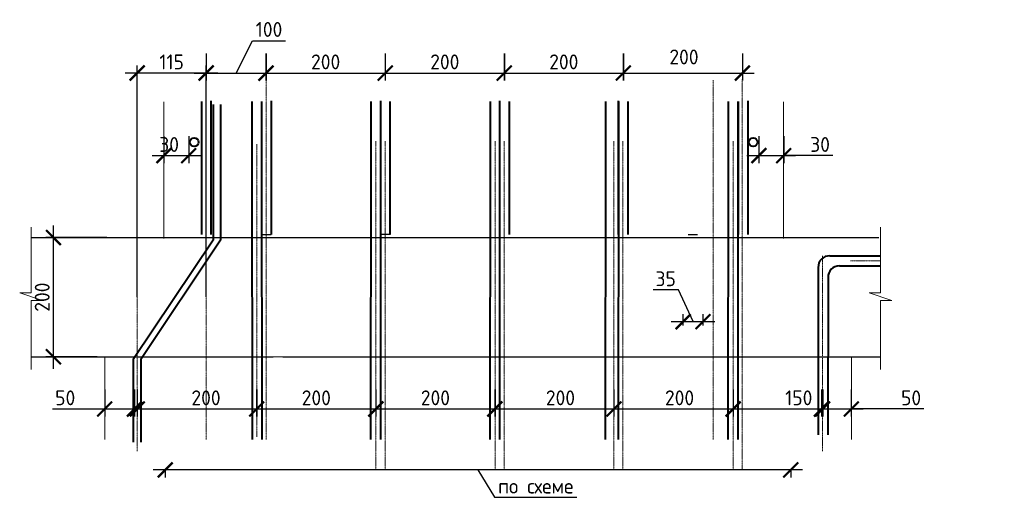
# Model space of a CAD drawing. Header units: millimetres. Extents: x 263826 to 1718326, y -423071 to 70137.
# Tile 8 of 256: x 290488 to 307006, y -257175 to -248980. Entities that reach past the tile are written whole.
import ezdxf

# ---------------------------------------------------------------- set-up
doc = ezdxf.new("R2010")
doc.units = ezdxf.units.MM
doc.linetypes.add('CENTER2', pattern=[28.575, 19.05, -3.175, 3.175, -3.175])
doc.layers.add('РАЗМЕРЫ', color=1, linetype='Continuous', lineweight=9)
doc.styles.add('GOST-2.304_Type-B', font='GOST_Common.ttf')
doc.dimstyles.new('СПДС', dxfattribs={"dimscale": 100, "dimtxt": 2.5, "dimasz": 2.5, "dimexe": 1.25, "dimexo": 0, "dimtad": 1, "dimdec": 0, "dimtxsty": 'GOST-2.304_Type-B', "dimblk": 'ARCHTICK', "dimcen": 2.5, "dimdle": 2, "dimadec": 0, "dimazin": 2, "dimtfac": 0.75, "dimtdec": 0, "dimtmove": 1, "dimatfit": 3, "dimfxl": 1, "dimtolj": 1, "dimarcsym": 1})

# ---------------------------------------------------------------- blocks, each defined once
blk = doc.blocks.new('_ArchTick')
at = {"color": 0, "linetype": 'ByBlock', "const_width": 0.15}
blk.add_lwpolyline([(-0.5, -0.5), (0.5, 0.5)], dxfattribs=at)
blk = doc.blocks.new('*D3508')
at = {"layer": 'DEFPOINTS', "color": 0, "lineweight": 0, "transparency": 16777216}
for p in [(291054, -252633), (291949, -252633, -3100), (291790, -254633, -3100)]:
    blk.add_point(p, dxfattribs=at)
at = {"layer": 'РАЗМЕРЫ', "color": 0, "lineweight": -2, "transparency": 16777216}
for p, q in [((291054, -254833), (291054, -252433)), ((291949, -252633), (290929, -252633)), ((291790, -254633), (290929, -254633))]:
    blk.add_line(p, q, dxfattribs=at)
at = {"layer": 'РАЗМЕРЫ', "color": 0, "lineweight": -2, "transparency": 16777216, "xscale": 250, "yscale": 250, "zscale": 250}
for p, rotation in [((291054, -252633), 90), ((291054, -254633), 270)]:
    blk.add_blockref('_ArchTick', p, dxfattribs=dict(at, rotation=rotation))
at = {"layer": 'РАЗМЕРЫ', "color": 0, "lineweight": 0, "transparency": 16777216, "insert": (290866, -253633), "char_height": 250, "attachment_point": 5, "rotation": 90, "style": 'GOST-2.304_Type-B'}
blk.add_mtext('\\A1;200', dxfattribs=at)
blk = doc.blocks.new('*D3509')
at = {"layer": 'DEFPOINTS', "color": 0, "lineweight": 0, "transparency": 16777216}
for p in [(292908, -250935, -3100), (293323, -250935, -3100), (293323, -251260)]:
    blk.add_point(p, dxfattribs=at)
at = {"layer": 'РАЗМЕРЫ', "color": 0, "lineweight": -2, "transparency": 16777216}
for p, q in [((292908, -250935), (292908, -251385)), ((293323, -250935), (293323, -251385)), ((292708, -251260), (293523, -251260))]:
    blk.add_line(p, q, dxfattribs=at)
at = {"layer": 'РАЗМЕРЫ', "color": 0, "lineweight": -2, "transparency": 16777216, "xscale": 250, "yscale": 250, "zscale": 250, "rotation": 180}
blk.add_blockref('_ArchTick', (292908, -251260), dxfattribs=at)
at = {"layer": 'РАЗМЕРЫ', "color": 0, "lineweight": -2, "transparency": 16777216, "xscale": 250, "yscale": 250, "zscale": 250}
blk.add_blockref('_ArchTick', (293323, -251260), dxfattribs=at)
at = {"layer": 'РАЗМЕРЫ', "color": 0, "lineweight": 0, "transparency": 16777216, "insert": (292995, -251073), "char_height": 250, "attachment_point": 5, "style": 'GOST-2.304_Type-B'}
blk.add_mtext('\\A1;30', dxfattribs=at)
blk = doc.blocks.new('*D3510')
at = {"layer": 'DEFPOINTS', "color": 0, "lineweight": 0, "transparency": 16777216}
for p in [(291915, -255184, -3100), (292415, -255184, -6200), (292415, -255509)]:
    blk.add_point(p, dxfattribs=at)
at = {"layer": 'РАЗМЕРЫ', "color": 0, "lineweight": -2, "transparency": 16777216}
for p, q in [((291915, -255184), (291915, -255634)), ((292415, -255184), (292415, -255634)), ((291040, -255509), (291915, -255509)), ((291715, -255509), (292615, -255509))]:
    blk.add_line(p, q, dxfattribs=at)
at = {"layer": 'РАЗМЕРЫ', "color": 0, "lineweight": -2, "transparency": 16777216, "xscale": 250, "yscale": 250, "zscale": 250, "rotation": 180}
blk.add_blockref('_ArchTick', (291915, -255509), dxfattribs=at)
at = {"layer": 'РАЗМЕРЫ', "color": 0, "lineweight": -2, "transparency": 16777216, "xscale": 250, "yscale": 250, "zscale": 250}
blk.add_blockref('_ArchTick', (292415, -255509), dxfattribs=at)
at = {"layer": 'РАЗМЕРЫ', "color": 0, "lineweight": 0, "transparency": 16777216, "insert": (291252, -255322), "char_height": 250, "attachment_point": 5, "style": 'GOST-2.304_Type-B'}
blk.add_mtext('\\A1;50', dxfattribs=at)
blk = doc.blocks.new('*D3511')
at = {"layer": 'DEFPOINTS', "color": 0, "lineweight": 0, "transparency": 16777216}
for p in [(292929, -256531), (292929, -256531), (303423, -256531)]:
    blk.add_point(p, dxfattribs=at)
at = {"layer": 'РАЗМЕРЫ', "color": 0, "lineweight": -2, "transparency": 16777216}
for p, q in [((303623, -256531), (292729, -256531)), ((292929, -256531), (292929, -256656)), ((298176, -256531), (298452, -256989)), ((303423, -256531), (303423, -256656)), ((298452, -256989), (299837, -256989))]:
    blk.add_line(p, q, dxfattribs=at)
at = {"layer": 'РАЗМЕРЫ', "color": 0, "lineweight": -2, "transparency": 16777216, "xscale": 250, "yscale": 250, "zscale": 250, "rotation": 180}
blk.add_blockref('_ArchTick', (292929, -256531), dxfattribs=at)
at = {"layer": 'РАЗМЕРЫ', "color": 0, "lineweight": -2, "transparency": 16777216, "xscale": 250, "yscale": 250, "zscale": 250}
blk.add_blockref('_ArchTick', (303423, -256531), dxfattribs=at)
at = {"layer": 'РАЗМЕРЫ', "color": 0, "lineweight": 0, "transparency": 16777216, "insert": (299145, -256802), "char_height": 250, "attachment_point": 5, "style": 'GOST-2.304_Type-B'}
blk.add_mtext('\\A1;по схеме', dxfattribs=at)
blk = doc.blocks.new('*D3512')
at = {"layer": 'DEFPOINTS', "color": 0, "lineweight": 0, "transparency": 16777216}
for p in [(296463, -255184, -3100), (298462, -255184, -6200), (298462, -255509)]:
    blk.add_point(p, dxfattribs=at)
at = {"layer": 'РАЗМЕРЫ', "color": 0, "lineweight": -2, "transparency": 16777216}
for p, q in [((296463, -255184), (296463, -255634)), ((298462, -255184), (298462, -255634)), ((296263, -255509), (298662, -255509))]:
    blk.add_line(p, q, dxfattribs=at)
at = {"layer": 'РАЗМЕРЫ', "color": 0, "lineweight": -2, "transparency": 16777216, "xscale": 250, "yscale": 250, "zscale": 250, "rotation": 180}
blk.add_blockref('_ArchTick', (296463, -255509), dxfattribs=at)
at = {"layer": 'РАЗМЕРЫ', "color": 0, "lineweight": -2, "transparency": 16777216, "xscale": 250, "yscale": 250, "zscale": 250}
blk.add_blockref('_ArchTick', (298462, -255509), dxfattribs=at)
at = {"layer": 'РАЗМЕРЫ', "color": 0, "lineweight": 0, "transparency": 16777216, "insert": (297462, -255322), "char_height": 250, "attachment_point": 5, "style": 'GOST-2.304_Type-B'}
blk.add_mtext('\\A1;200', dxfattribs=at)
blk = doc.blocks.new('*D3513')
at = {"layer": 'DEFPOINTS', "color": 0, "lineweight": 0, "transparency": 16777216}
for p in [(298460, -255184, -3100), (300458, -255184, -6200), (300458, -255509)]:
    blk.add_point(p, dxfattribs=at)
at = {"layer": 'РАЗМЕРЫ', "color": 0, "lineweight": -2, "transparency": 16777216}
for p, q in [((298460, -255184), (298460, -255634)), ((300458, -255184), (300458, -255634)), ((298260, -255509), (300658, -255509))]:
    blk.add_line(p, q, dxfattribs=at)
at = {"layer": 'РАЗМЕРЫ', "color": 0, "lineweight": -2, "transparency": 16777216, "xscale": 250, "yscale": 250, "zscale": 250, "rotation": 180}
blk.add_blockref('_ArchTick', (298460, -255509), dxfattribs=at)
at = {"layer": 'РАЗМЕРЫ', "color": 0, "lineweight": -2, "transparency": 16777216, "xscale": 250, "yscale": 250, "zscale": 250}
blk.add_blockref('_ArchTick', (300458, -255509), dxfattribs=at)
at = {"layer": 'РАЗМЕРЫ', "color": 0, "lineweight": 0, "transparency": 16777216, "insert": (299560, -255322), "char_height": 250, "attachment_point": 5, "style": 'GOST-2.304_Type-B'}
blk.add_mtext('\\A1;200', dxfattribs=at)
blk = doc.blocks.new('*D3514')
at = {"layer": 'DEFPOINTS', "color": 0, "lineweight": 0, "transparency": 16777216}
for p in [(294465, -255184, -3100), (296463, -255184, -6200), (296463, -255509)]:
    blk.add_point(p, dxfattribs=at)
at = {"layer": 'РАЗМЕРЫ', "color": 0, "lineweight": -2, "transparency": 16777216}
for p, q in [((294465, -255184), (294465, -255634)), ((296463, -255184), (296463, -255634)), ((294265, -255509), (296663, -255509))]:
    blk.add_line(p, q, dxfattribs=at)
at = {"layer": 'РАЗМЕРЫ', "color": 0, "lineweight": -2, "transparency": 16777216, "xscale": 250, "yscale": 250, "zscale": 250, "rotation": 180}
blk.add_blockref('_ArchTick', (294465, -255509), dxfattribs=at)
at = {"layer": 'РАЗМЕРЫ', "color": 0, "lineweight": -2, "transparency": 16777216, "xscale": 250, "yscale": 250, "zscale": 250}
blk.add_blockref('_ArchTick', (296463, -255509), dxfattribs=at)
at = {"layer": 'РАЗМЕРЫ', "color": 0, "lineweight": 0, "transparency": 16777216, "insert": (295464, -255322), "char_height": 250, "attachment_point": 5, "style": 'GOST-2.304_Type-B'}
blk.add_mtext('\\A1;200', dxfattribs=at)
blk = doc.blocks.new('*D3515')
at = {"layer": 'DEFPOINTS', "color": 0, "lineweight": 0, "transparency": 16777216}
for p in [(292461, -255184, -3100), (294463, -255184, -6200), (294463, -255509)]:
    blk.add_point(p, dxfattribs=at)
at = {"layer": 'РАЗМЕРЫ', "color": 0, "lineweight": -2, "transparency": 16777216}
for p, q in [((292461, -255184), (292461, -255634)), ((294463, -255184), (294463, -255634)), ((292261, -255509), (294663, -255509))]:
    blk.add_line(p, q, dxfattribs=at)
at = {"layer": 'РАЗМЕРЫ', "color": 0, "lineweight": -2, "transparency": 16777216, "xscale": 250, "yscale": 250, "zscale": 250, "rotation": 180}
blk.add_blockref('_ArchTick', (292461, -255509), dxfattribs=at)
at = {"layer": 'РАЗМЕРЫ', "color": 0, "lineweight": -2, "transparency": 16777216, "xscale": 250, "yscale": 250, "zscale": 250}
blk.add_blockref('_ArchTick', (294463, -255509), dxfattribs=at)
at = {"layer": 'РАЗМЕРЫ', "color": 0, "lineweight": 0, "transparency": 16777216, "insert": (293614, -255322), "char_height": 250, "attachment_point": 5, "style": 'GOST-2.304_Type-B'}
blk.add_mtext('\\A1;200', dxfattribs=at)
blk = doc.blocks.new('*D3516')
at = {"layer": 'DEFPOINTS', "color": 0, "lineweight": 0, "transparency": 16777216}
for p in [(296621, -249550, -3100), (298619, -249550, -6200), (298619, -249875)]:
    blk.add_point(p, dxfattribs=at)
at = {"layer": 'РАЗМЕРЫ', "color": 0, "lineweight": -2, "transparency": 16777216}
for p, q in [((296621, -249550), (296621, -250000)), ((298619, -249550), (298619, -250000)), ((296421, -249875), (298819, -249875))]:
    blk.add_line(p, q, dxfattribs=at)
at = {"layer": 'РАЗМЕРЫ', "color": 0, "lineweight": -2, "transparency": 16777216, "xscale": 250, "yscale": 250, "zscale": 250, "rotation": 180}
blk.add_blockref('_ArchTick', (296621, -249875), dxfattribs=at)
at = {"layer": 'РАЗМЕРЫ', "color": 0, "lineweight": -2, "transparency": 16777216, "xscale": 250, "yscale": 250, "zscale": 250}
blk.add_blockref('_ArchTick', (298619, -249875), dxfattribs=at)
at = {"layer": 'РАЗМЕРЫ', "color": 0, "lineweight": 0, "transparency": 16777216, "insert": (297620, -249688), "char_height": 250, "attachment_point": 5, "style": 'GOST-2.304_Type-B'}
blk.add_mtext('\\A1;200', dxfattribs=at)
blk = doc.blocks.new('*D3517')
at = {"layer": 'DEFPOINTS', "color": 0, "lineweight": 0, "transparency": 16777216}
for p in [(298617, -249550, -3100), (300615, -249550, -6200), (300615, -249875)]:
    blk.add_point(p, dxfattribs=at)
at = {"layer": 'РАЗМЕРЫ', "color": 0, "lineweight": -2, "transparency": 16777216}
for p, q in [((298617, -249550), (298617, -250000)), ((300615, -249550), (300615, -250000)), ((298417, -249875), (300815, -249875))]:
    blk.add_line(p, q, dxfattribs=at)
at = {"layer": 'РАЗМЕРЫ', "color": 0, "lineweight": -2, "transparency": 16777216, "xscale": 250, "yscale": 250, "zscale": 250, "rotation": 180}
blk.add_blockref('_ArchTick', (298617, -249875), dxfattribs=at)
at = {"layer": 'РАЗМЕРЫ', "color": 0, "lineweight": -2, "transparency": 16777216, "xscale": 250, "yscale": 250, "zscale": 250}
blk.add_blockref('_ArchTick', (300615, -249875), dxfattribs=at)
at = {"layer": 'РАЗМЕРЫ', "color": 0, "lineweight": 0, "transparency": 16777216, "insert": (299616, -249688), "char_height": 250, "attachment_point": 5, "style": 'GOST-2.304_Type-B'}
blk.add_mtext('\\A1;200', dxfattribs=at)
blk = doc.blocks.new('*D3518')
at = {"layer": 'DEFPOINTS', "color": 0, "lineweight": 0, "transparency": 16777216}
for p in [(294622, -249550, -3100), (296620, -249550, -6200), (296620, -249875)]:
    blk.add_point(p, dxfattribs=at)
at = {"layer": 'РАЗМЕРЫ', "color": 0, "lineweight": -2, "transparency": 16777216}
for p, q in [((294622, -249550), (294622, -250000)), ((296620, -249550), (296620, -250000)), ((294422, -249875), (296820, -249875))]:
    blk.add_line(p, q, dxfattribs=at)
at = {"layer": 'РАЗМЕРЫ', "color": 0, "lineweight": -2, "transparency": 16777216, "xscale": 250, "yscale": 250, "zscale": 250, "rotation": 180}
blk.add_blockref('_ArchTick', (294622, -249875), dxfattribs=at)
at = {"layer": 'РАЗМЕРЫ', "color": 0, "lineweight": -2, "transparency": 16777216, "xscale": 250, "yscale": 250, "zscale": 250}
blk.add_blockref('_ArchTick', (296620, -249875), dxfattribs=at)
at = {"layer": 'РАЗМЕРЫ', "color": 0, "lineweight": 0, "transparency": 16777216, "insert": (295621, -249688), "char_height": 250, "attachment_point": 5, "style": 'GOST-2.304_Type-B'}
blk.add_mtext('\\A1;200', dxfattribs=at)
blk = doc.blocks.new('*D3519')
at = {"layer": 'DEFPOINTS', "color": 0, "lineweight": 0, "transparency": 16777216}
for p in [(302889, -250935, -3100), (303305, -250935, -3100), (303305, -251260)]:
    blk.add_point(p, dxfattribs=at)
at = {"layer": 'РАЗМЕРЫ', "color": 0, "lineweight": -2, "transparency": 16777216}
for p, q in [((302889, -250935), (302889, -251385)), ((303305, -250935), (303305, -251385)), ((302689, -251260), (303505, -251260)), ((304127, -251260), (303305, -251260))]:
    blk.add_line(p, q, dxfattribs=at)
at = {"layer": 'РАЗМЕРЫ', "color": 0, "lineweight": -2, "transparency": 16777216, "xscale": 250, "yscale": 250, "zscale": 250, "rotation": 180}
blk.add_blockref('_ArchTick', (302889, -251260), dxfattribs=at)
at = {"layer": 'РАЗМЕРЫ', "color": 0, "lineweight": -2, "transparency": 16777216, "xscale": 250, "yscale": 250, "zscale": 250}
blk.add_blockref('_ArchTick', (303305, -251260), dxfattribs=at)
at = {"layer": 'РАЗМЕРЫ', "color": 0, "lineweight": 0, "transparency": 16777216, "insert": (303915, -251073), "char_height": 250, "attachment_point": 5, "style": 'GOST-2.304_Type-B'}
blk.add_mtext('\\A1;30', dxfattribs=at)
blk = doc.blocks.new('*D3520')
at = {"layer": 'DEFPOINTS', "color": 0, "lineweight": 0, "transparency": 16777216}
for p in [(301618, -254110), (301952, -254044), (301952, -254110)]:
    blk.add_point(p, dxfattribs=at)
at = {"layer": 'РАЗМЕРЫ', "color": 0, "lineweight": -2, "transparency": 16777216}
for p, q in [((301538, -253513), (301113, -253513)), ((301785, -254044), (301538, -253513)), ((301618, -254110), (301618, -253919)), ((301952, -254110), (301952, -253919)), ((301418, -254044), (302152, -254044))]:
    blk.add_line(p, q, dxfattribs=at)
at = {"layer": 'РАЗМЕРЫ', "color": 0, "lineweight": -2, "transparency": 16777216, "xscale": 250, "yscale": 250, "zscale": 250, "rotation": 180}
blk.add_blockref('_ArchTick', (301618, -254044), dxfattribs=at)
at = {"layer": 'РАЗМЕРЫ', "color": 0, "lineweight": -2, "transparency": 16777216, "xscale": 250, "yscale": 250, "zscale": 250}
blk.add_blockref('_ArchTick', (301952, -254044), dxfattribs=at)
at = {"layer": 'РАЗМЕРЫ', "color": 0, "lineweight": 0, "transparency": 16777216, "insert": (301325, -253325), "char_height": 250, "attachment_point": 5, "style": 'GOST-2.304_Type-B'}
blk.add_mtext('\\A1;35', dxfattribs=at)
blk = doc.blocks.new('*D3521')
at = {"layer": 'DEFPOINTS', "color": 0, "lineweight": 0, "transparency": 16777216}
for p in [(303939, -255184, -3100), (304439, -255184, -6200), (304439, -255509)]:
    blk.add_point(p, dxfattribs=at)
at = {"layer": 'РАЗМЕРЫ', "color": 0, "lineweight": -2, "transparency": 16777216}
for p, q in [((303939, -255184), (303939, -255634)), ((304439, -255184), (304439, -255634)), ((303739, -255509), (304639, -255509)), ((305654, -255509), (304439, -255509))]:
    blk.add_line(p, q, dxfattribs=at)
at = {"layer": 'РАЗМЕРЫ', "color": 0, "lineweight": -2, "transparency": 16777216, "xscale": 250, "yscale": 250, "zscale": 250, "rotation": 180}
blk.add_blockref('_ArchTick', (303939, -255509), dxfattribs=at)
at = {"layer": 'РАЗМЕРЫ', "color": 0, "lineweight": -2, "transparency": 16777216, "xscale": 250, "yscale": 250, "zscale": 250}
blk.add_blockref('_ArchTick', (304439, -255509), dxfattribs=at)
at = {"layer": 'РАЗМЕРЫ', "color": 0, "lineweight": 0, "transparency": 16777216, "insert": (305442, -255322), "char_height": 250, "attachment_point": 5, "style": 'GOST-2.304_Type-B'}
blk.add_mtext('\\A1;50', dxfattribs=at)
blk = doc.blocks.new('*D3522')
at = {"layer": 'DEFPOINTS', "color": 0, "lineweight": 0, "transparency": 16777216}
for p in [(293617, -249550, -3100), (294619, -249550, -6200), (294619, -249875)]:
    blk.add_point(p, dxfattribs=at)
at = {"layer": 'РАЗМЕРЫ', "color": 0, "lineweight": -2, "transparency": 16777216}
for p, q in [((294118, -249875), (294396, -249332)), ((294396, -249332), (294946, -249332)), ((293617, -249550), (293617, -250000)), ((294619, -249550), (294619, -250000)), ((293417, -249875), (294819, -249875))]:
    blk.add_line(p, q, dxfattribs=at)
at = {"layer": 'РАЗМЕРЫ', "color": 0, "lineweight": -2, "transparency": 16777216, "xscale": 250, "yscale": 250, "zscale": 250, "rotation": 180}
blk.add_blockref('_ArchTick', (293617, -249875), dxfattribs=at)
at = {"layer": 'РАЗМЕРЫ', "color": 0, "lineweight": -2, "transparency": 16777216, "xscale": 250, "yscale": 250, "zscale": 250}
blk.add_blockref('_ArchTick', (294619, -249875), dxfattribs=at)
at = {"layer": 'РАЗМЕРЫ', "color": 0, "lineweight": 0, "transparency": 16777216, "insert": (294671, -249144), "char_height": 250, "attachment_point": 5, "style": 'GOST-2.304_Type-B'}
blk.add_mtext('\\A1;100', dxfattribs=at)
blk = doc.blocks.new('*D3523')
at = {"layer": 'DEFPOINTS', "color": 0, "lineweight": 0, "transparency": 16777216}
for p in [(300458, -255184, -3100), (302456, -255184, -6200), (302456, -255509)]:
    blk.add_point(p, dxfattribs=at)
at = {"layer": 'РАЗМЕРЫ', "color": 0, "lineweight": -2, "transparency": 16777216}
for p, q in [((300458, -255184), (300458, -255634)), ((302456, -255184), (302456, -255634)), ((300258, -255509), (302656, -255509))]:
    blk.add_line(p, q, dxfattribs=at)
at = {"layer": 'РАЗМЕРЫ', "color": 0, "lineweight": -2, "transparency": 16777216, "xscale": 250, "yscale": 250, "zscale": 250, "rotation": 180}
blk.add_blockref('_ArchTick', (300458, -255509), dxfattribs=at)
at = {"layer": 'РАЗМЕРЫ', "color": 0, "lineweight": -2, "transparency": 16777216, "xscale": 250, "yscale": 250, "zscale": 250}
blk.add_blockref('_ArchTick', (302456, -255509), dxfattribs=at)
at = {"layer": 'РАЗМЕРЫ', "color": 0, "lineweight": 0, "transparency": 16777216, "insert": (301558, -255322), "char_height": 250, "attachment_point": 5, "style": 'GOST-2.304_Type-B'}
blk.add_mtext('\\A1;200', dxfattribs=at)
blk = doc.blocks.new('*D3524')
at = {"layer": 'DEFPOINTS', "color": 0, "lineweight": 0, "transparency": 16777216}
for p in [(300614, -249550, -3100), (302612, -249550, -6200), (302612, -249875)]:
    blk.add_point(p, dxfattribs=at)
at = {"layer": 'РАЗМЕРЫ', "color": 0, "lineweight": -2, "transparency": 16777216}
for p, q in [((300614, -249550), (300614, -250000)), ((302612, -249550), (302612, -250000)), ((300414, -249875), (302812, -249875))]:
    blk.add_line(p, q, dxfattribs=at)
at = {"layer": 'РАЗМЕРЫ', "color": 0, "lineweight": -2, "transparency": 16777216, "xscale": 250, "yscale": 250, "zscale": 250, "rotation": 180}
blk.add_blockref('_ArchTick', (300614, -249875), dxfattribs=at)
at = {"layer": 'РАЗМЕРЫ', "color": 0, "lineweight": -2, "transparency": 16777216, "xscale": 250, "yscale": 250, "zscale": 250}
blk.add_blockref('_ArchTick', (302612, -249875), dxfattribs=at)
at = {"layer": 'РАЗМЕРЫ', "color": 0, "lineweight": 0, "transparency": 16777216, "insert": (301632, -249605), "char_height": 250, "attachment_point": 5, "style": 'GOST-2.304_Type-B'}
blk.add_mtext('\\A1;200', dxfattribs=at)
blk = doc.blocks.new('*D3525')
at = {"layer": 'DEFPOINTS', "color": 0, "lineweight": 0, "transparency": 16777216}
for p in [(292459, -249875), (292459, -253630, 3100), (293614, -253630)]:
    blk.add_point(p, dxfattribs=at)
at = {"layer": 'РАЗМЕРЫ', "color": 0, "lineweight": -2, "transparency": 16777216}
for p, q in [((293814, -249875), (292259, -249875)), ((292459, -253630), (292459, -249750)), ((293614, -253630), (293614, -249750))]:
    blk.add_line(p, q, dxfattribs=at)
at = {"layer": 'РАЗМЕРЫ', "color": 0, "lineweight": -2, "transparency": 16777216, "xscale": 250, "yscale": 250, "zscale": 250, "rotation": 180}
blk.add_blockref('_ArchTick', (292459, -249875), dxfattribs=at)
at = {"layer": 'РАЗМЕРЫ', "color": 0, "lineweight": -2, "transparency": 16777216, "xscale": 250, "yscale": 250, "zscale": 250}
blk.add_blockref('_ArchTick', (293614, -249875), dxfattribs=at)
at = {"layer": 'РАЗМЕРЫ', "color": 0, "lineweight": 0, "transparency": 16777216, "insert": (293037, -249688), "char_height": 250, "attachment_point": 5, "style": 'GOST-2.304_Type-B'}
blk.add_mtext('\\A1;115', dxfattribs=at)
blk = doc.blocks.new('*D3526')
at = {"layer": 'DEFPOINTS', "color": 0, "lineweight": 0, "transparency": 16777216}
for p in [(302457, -255184, -3100), (303959, -255184, -6200), (303959, -255509)]:
    blk.add_point(p, dxfattribs=at)
at = {"layer": 'РАЗМЕРЫ', "color": 0, "lineweight": -2, "transparency": 16777216}
for p, q in [((302457, -255184), (302457, -255634)), ((303959, -255184), (303959, -255634)), ((302257, -255509), (304159, -255509))]:
    blk.add_line(p, q, dxfattribs=at)
at = {"layer": 'РАЗМЕРЫ', "color": 0, "lineweight": -2, "transparency": 16777216, "xscale": 250, "yscale": 250, "zscale": 250, "rotation": 180}
blk.add_blockref('_ArchTick', (302457, -255509), dxfattribs=at)
at = {"layer": 'РАЗМЕРЫ', "color": 0, "lineweight": -2, "transparency": 16777216, "xscale": 250, "yscale": 250, "zscale": 250}
blk.add_blockref('_ArchTick', (303959, -255509), dxfattribs=at)
at = {"layer": 'РАЗМЕРЫ', "color": 0, "lineweight": 0, "transparency": 16777216, "insert": (303558, -255322), "char_height": 250, "attachment_point": 5, "style": 'GOST-2.304_Type-B'}
blk.add_mtext('\\A1;150', dxfattribs=at)

msp = doc.modelspace()

# ---------------------------------------------------------------- linework, layer by layer
at = {"color": 0, "linetype": 'CENTER2', "lineweight": 18}
for p, q in [((293614.17088, -249992.2288, -6200), (293614.17088, -256021.29663, -6200)), ((294622.02058, -249992.2288, -6200), (294622.02058, -256021.29663, -6200)), ((302121.85155, -249992.2288, -6200), (302121.85155, -256021.29663, -6200)), ((302610.02272, -249981.88859), (302610.02272, -256516.99732)), ((296463.5448, -251019.39603, -3100), (296463.5448, -256531.60687, -3100)), ((296620.15517, -251019.39603, -3100), (296620.15517, -256531.60687, -3100)), ((298462.07914, -251019.39603, -3100), (298462.07914, -256531.60687, -3100)), ((298617.4782, -251019.39603, -3100), (298617.4782, -256531.60687, -3100)), ((300454.97512, -251019.39603, -3100), (300454.97512, -256531.60687, -3100)), ((300608.56518, -251019.39603, -3100), (300608.56518, -256531.60687, -3100)), ((302458.63874, -251019.39603, -3100), (302458.63874, -256531.60687, -3100)), ((294463.85163, -251069.39603, -6200), (294463.85163, -255975.28799, -6200)), ((292459.09188, -252941.77203, -3100), (292459.09188, -256221.47419, -3100)), ((303957.91948, -252941.77203, -3100), (303957.91948, -256221.47419, -3100)), ((304423.97819, -253023.43081, -3100), (304922.79013, -253023.43081, -3100))]:
    msp.add_line(p, q, dxfattribs=at)
at = {"color": 0, "lineweight": 40}
for p, q in [((293537.18305, -250351.69738, -3100), (293537.18305, -252583.14233, -3100)), ((293697.18305, -250341.84005, -3100), (293697.18305, -252583.14233, -3100)), ((294545.03275, -250351.69738, -3100), (294545.03275, -252583.14233, -3100)), ((294705.03275, -250341.84005, -3100), (294705.03275, -252583.14233, -3100)), ((296540.15517, -250341.84005, -3100), (296540.15517, -252583.14233, -3100)), ((296700.15517, -250351.69738, -3100), (296700.15517, -252583.14233, -3100)), ((298537.4782, -250341.84005, -3100), (298537.4782, -252583.14233, -3100)), ((298697.4782, -250351.69738, -3100), (298697.4782, -252583.14233, -3100)), ((300528.56518, -250341.84005, -3100), (300528.56518, -252583.14233, -3100)), ((300688.56518, -250351.69738, -3100), (300688.56518, -252583.14233, -3100)), ((302540.94625, -250351.69738, -3100), (302540.94625, -252583.14233, -3100)), ((302700.94625, -250341.84005, -3100), (302700.94625, -252583.14233, -3100))]:
    msp.add_line(p, q, dxfattribs=at)
at = {"color": 0, "lineweight": 30}
for p, q in [((290678.2842, -252633.14233, -6200), (295496.7346, -252633.14233, -6200)), ((294545.03275, -252583.14233, -3100), (294705.03275, -252583.14233, -3100)), ((295490.02154, -252633.14233, -6200), (304902.85452, -252633.14233, -6200)), ((296702.08234, -252583.14233, -3100), (296542.08234, -252583.14233, -3100)), ((301700.82557, -252583.14233, -3100), (301860.82557, -252583.14233, -3100)), ((290684.6483, -254633.14233, -6200), (294742.38112, -254633.14233, -6200)), ((294902.38112, -254633.14233, -6200), (304922.93079, -254633.14233, -6200))]:
    msp.add_line(p, q, dxfattribs=at)
at = {"lineweight": 15}
for p, q in [((294742.38112, -254633.14233, -6200), (294902.38112, -254633.14233, -6200)), ((296005.03618, -254633.14233, -6200), (295845.03618, -254633.14233, -6200))]:
    msp.add_line(p, q, dxfattribs=at)
at = {"color": 0, "lineweight": 40, "elevation": -6200}
for points in [[(293735.33694, -250400.19294), (293735.33694, -252679.69695), (292389.96466, -254679.69695), (292389.96466, -256067.85125)], [(293855.41124, -250400.19294), (293855.41124, -252679.69695), (292519.96466, -254679.69695), (292519.96466, -256067.85125)], [(294382.32737, -250353.63832), (294382.32737, -252633.14233), (294388.31563, -254633.14233), (294388.31563, -256021.29663)], [(294545.03275, -250353.63832), (294545.03275, -252633.14233), (294548.31563, -254633.14233), (294548.31563, -256021.29663)], [(296380.99708, -250353.63832), (296380.99708, -252633.14233), (296375.41347, -254633.14233), (296375.41347, -256021.29663)], [(296540.99708, -250353.63832), (296540.99708, -252633.14233), (296539.13711, -254633.14233), (296539.13711, -256021.29663)], [(298379.53141, -250353.63832), (298379.53141, -252633.14233), (298373.9478, -254633.14233), (298373.9478, -256021.29663)], [(298539.53141, -250353.63832), (298539.53141, -252633.14233), (298537.67145, -254633.14233), (298537.67145, -256021.29663)], [(300314.63255, -250353.63832), (300314.63255, -252633.14233), (300309.04894, -254633.14233), (300309.04894, -256021.29663)], [(300532.4274, -250353.63832), (300532.4274, -252633.14233), (300530.56743, -254633.14233), (300530.56743, -256021.29663)], [(302376.09102, -250353.63832), (302376.09102, -252633.14233), (302370.50741, -254633.14233), (302370.50741, -256021.29663)], [(302536.09102, -250353.63832), (302536.09102, -252633.14233), (302534.23106, -254633.14233), (302534.23106, -256021.29663)], [(304076.39778, -252940.88308), (304922.79013, -252940.88308)], [(304239.50479, -253110.0579), (304922.79013, -253107.09578)]]:
    msp.add_lwpolyline(points, dxfattribs=at)
at = {"linetype": 'ByBlock', "lineweight": 18, "elevation": -6200}
for points in [[(290679.58695, -252459.95004), (290679.58695, -253561.05105), (290488.3018, -253561.05105), (290870.87209, -253688.57448), (290679.58695, -253688.57448), (290679.58695, -254845.45004)], [(304927.95775, -252459.95004), (304927.95775, -253561.05105), (304736.6726, -253561.05105), (305119.2429, -253688.57448), (304927.95775, -253688.57448), (304927.95775, -254845.45004)]]:
    msp.add_lwpolyline(points, dxfattribs=at)
at = {"color": 0, "lineweight": 40, "elevation": -6200}
for points in [[(304076.36521, -252941.73215, 0.4476921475), (303884.42024, -253135.81382), (303885.74972, -255942.6253)], [(304240.25703, -253110.67388, 0.4476921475), (304048.31206, -253304.75555), (304046.21898, -255942.6253)]]:
    msp.add_lwpolyline(points, format="xyb", dxfattribs=at)
at = {"color": 0, "lineweight": 40}
for centre in [(293416.96795, -251034.91417, -6200), (302792.23079, -251034.91417, -6200)]:
    msp.add_circle(centre, 72.93998, dxfattribs=at)
at = {"layer": 'РАЗМЕРЫ', "color": 1}
for p, q in [((292905.28529, -252649.65261, -6200), (292905.28529, -250356.75163, -6200)), ((303299.61888, -252649.65261, -6200), (303299.61888, -250356.75163, -6200)), ((291915.13915, -256021.29663, -6200), (291915.13915, -254633.14233, -6200)), ((304440.97985, -256021.29663, -6200), (304440.97985, -254633.14233, -6200))]:
    msp.add_line(p, q, dxfattribs=at)

# ---------------------------------------------------------------- dimensions: what is measured, and where the dimension line sits
at = {"layer": 'РАЗМЕРЫ', "color": 146, "lineweight": 0, "true_color": 0x006272}
for base, p1, p2, override, picture, middle in [((294619.45912, -249875.33115), (293617.2344, -249550.22552, -3100), (294619.45912, -249550.22552, -6200), {"dimlfac": 0.1}, '*D3522', (294458.81739, -249331.88165)), ((296620.42851, -249875.33115), (294622.07144, -249550.22552, -3100), (296620.42851, -249550.22552, -6200), {"dimlfac": 0.1}, '*D3518', (295621.24997, -249875.33115)), ((298618.9083, -249875.33115), (296620.55123, -249550.22552, -3100), (298618.9083, -249550.22552, -6200), {"dimlfac": 0.1}, '*D3516', (297619.72977, -249875.33115)), ((300615.40865, -249875.33115), (298617.05158, -249550.22552, -3100), (300615.40865, -249550.22552, -6200), {"dimlfac": 0.1}, '*D3517', (299616.23012, -249875.33115)), ((302611.909, -249875.33115), (300613.55193, -249550.22552, -3100), (302611.909, -249550.22552, -6200), {"dimlfac": 0.1}, '*D3524', (301631.97851, -249792.32736)), ((301951.77041, -254044.07464, -6200), (301618.07906, -254110.00375, -6200), (301951.77041, -254110.00375, -6200), {"dimlfac": 0.1, "dimrnd": 5}, '*D3520', (301475.33618, -253512.82464, -6200)), ((292415.13915, -255509.1091), (291915.13915, -255184.00347, -3100), (292415.13915, -255184.00347, -6200), {"dimlfac": 0.1}, '*D3510', (291252.28389, -255509.1091)), ((294463.0271, -255509.1091), (292460.80238, -255184.00347, -3100), (294463.0271, -255184.00347, -6200), {"dimlfac": 0.1}, '*D3515', (293614.17088, -255509.1091)), ((296463.02644, -255509.1091), (294464.66937, -255184.00347, -3100), (296463.02644, -255184.00347, -6200), {"dimlfac": 0.1}, '*D3514', (295463.84791, -255509.1091)), ((298461.50624, -255509.1091), (296463.14917, -255184.00347, -3100), (298461.50624, -255184.00347, -6200), {"dimlfac": 0.1}, '*D3512', (297462.3277, -255509.1091)), ((300458.00659, -255509.1091), (298459.64951, -255184.00347, -3100), (300458.00659, -255184.00347, -6200), {"dimlfac": 0.1}, '*D3513', (299559.82414, -255509.1091)), ((302456.36366, -255509.1091), (300458.00659, -255184.00347, -3100), (302456.36366, -255184.00347, -6200), {"dimlfac": 0.1}, '*D3523', (301558.18122, -255509.1091)), ((303959.07663, -255509.1091), (302457.46976, -255184.00347, -3100), (303959.07663, -255184.00347, -6200), {"dimlfac": 0.1}, '*D3526', (303557.64439, -255509.1091)), ((304438.85491, -255509.1091), (303938.85491, -255184.00347, -3100), (304438.85491, -255184.00347, -6200), {"dimlfac": 0.1}, '*D3521', (305441.63787, -255509.1091))]:
    dim = msp.add_linear_dim(base=base, p1=p1, p2=p2, dimstyle='СПДС', override=override, dxfattribs=at)
    dim.commit()
    dim.dimension.update_dxf_attribs({"geometry": picture, "text_midpoint": middle, "dimtype": 160})
at = {"layer": 'РАЗМЕРЫ', "color": 146, "lineweight": 0}
dim = msp.add_linear_dim(base=(292459.09188, -249875.33115, -6200), p1=(293614.17088, -253630.0464, -6200), p2=(292459.09188, -253630.0464, -3100), dimstyle='СПДС', override={"dimlfac": 0.1, "dimrnd": 5}, dxfattribs=at)
dim.commit()
dim.dimension.update_dxf_attribs({"geometry": '*D3525', "text_midpoint": (293036.63138, -249687.83115, -6200)})
at = {"layer": 'РАЗМЕРЫ', "color": 146, "lineweight": 0, "true_color": 0x006272}
for base, p1, p2, text, picture, middle in [((293323.22667, -251260.00746, -3100), (292907.92922, -250934.90183, -6200), (293323.22667, -250934.90183, -6200), '30', '*D3509', (292995.43003, -251260.00746, -3100)), ((303304.71862, -251260.00746, -3100), (302889.42117, -250934.90183, -6200), (303304.71862, -250934.90183, -6200), '30', '*D3519', (303914.68363, -251260.00746, -3100)), ((292928.6446, -256531.30835, -6200), (303422.70489, -256531.30835, -6200), (292928.6446, -256531.30835, -6200), 'по схеме', '*D3511', (298514.25122, -256989.32538, -6200))]:
    dim = msp.add_linear_dim(base=base, p1=p1, p2=p2, text=text, dimstyle='СПДС', override={"dimlfac": 0.1}, dxfattribs=at)
    dim.commit()
    dim.dimension.update_dxf_attribs({"geometry": picture, "text_midpoint": middle, "dimtype": 160})
dim = msp.add_linear_dim(base=(291053.56852, -252633.14233, -3100), p1=(291789.89546, -254633.14233, -6200), p2=(291948.96025, -252633.14233, -6200), angle=90, dimstyle='СПДС', override={"dimlfac": 0.1}, dxfattribs=at)
dim.commit()
dim.dimension.update_dxf_attribs({"geometry": '*D3508', "text_midpoint": (290866.06852, -253633.14233, -3100)})

doc.saveas('drawing.dxf')
